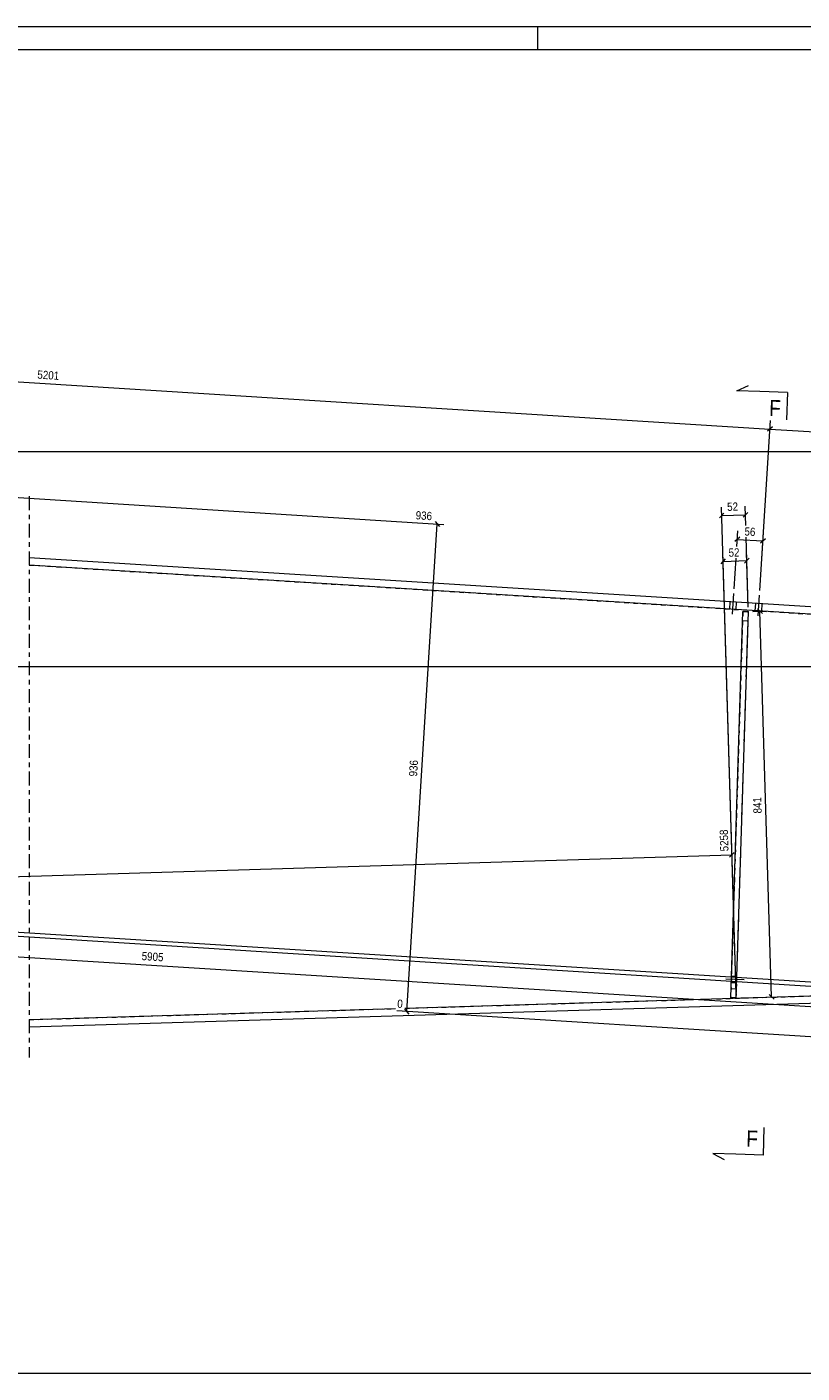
# Model space of a CAD drawing. Header units: millimetres. Extents: x 0 to 914, y 0 to 610.
# Tile 6 of 7: x 593 to 762, y 317 to 610. Entities that reach past the tile are written whole.
import ezdxf

# ---------------------------------------------------------------- set-up
doc = ezdxf.new("R2010")
doc.units = ezdxf.units.MM
for name, pattern in [('XKITLINE00', [0]), ('XKITLINE01', [4, 1, -1, 1, -1]), ('XKITLINE02', [4, 2, -2]), ('XKITLINE03', [6, 3, -1, 1, -1])]:
    doc.linetypes.add(name, pattern=pattern)
for name, color, linetype, lineweight in [('Arkusz rysunku', 3, 'Continuous', 0), ('Element', 2, 'Continuous', 0), ('Przekrój', 7, 'Continuous', 0), ('Wymiar', 4, 'Continuous', 0), ('Śruba', 3, 'Continuous', 0)]:
    doc.layers.add(name, color=color, linetype=linetype, lineweight=lineweight)
doc.styles.add('ARIAL', font='ARIAL.TTF')

msp = doc.modelspace()

# ---------------------------------------------------------------- linework, layer by layer
at = {"layer": 'Arkusz rysunku', "linetype": 'XKITLINE00', "lineweight": 0}
for p, q in [((914, 610), (0, 610)), ((704, 605), (704, 610)), ((909, 605), (5, 605))]:
    msp.add_line(p, q, dxfattribs=at)
at = {"layer": 'Element', "linetype": 'XKITLINE03', "lineweight": 0}
msp.add_line((593.09, 507.72), (593.09, 385.42), dxfattribs=at)
at = {"layer": 'Element', "linetype": 'XKITLINE00', "lineweight": 0}
for p, q in [((818.93, 480.16), (593.09, 494.35)), ((818.83, 478.56), (593.09, 492.75)), ((746.07, 398.44), (748.71, 482.64)), ((747.27, 398.41), (749.91, 482.6)), ((748.71, 482.64), (749.91, 482.6)), ((675, 396.16), (813.77, 400.37)), ((813.82, 398.77), (593.09, 392.08)), ((593.09, 393.68), (672.94, 396.1)), ((747.27, 398.41), (746.07, 398.44))]:
    msp.add_line(p, q, dxfattribs=at)
at = {"layer": 'Element', "linetype": 'XKITLINE01', "lineweight": 0}
for p, q in [((593.09, 492.75), (818.83, 478.56)), ((748.71, 482.64), (746.07, 398.44)), ((747.27, 398.41), (749.91, 482.6)), ((748.71, 482.64), (749.91, 482.6)), ((748.65, 480.64), (749.85, 480.6)), ((748.65, 480.64), (749.85, 480.6)), ((675, 396.16), (813.77, 400.37)), ((746.13, 400.44), (747.33, 400.4)), ((746.13, 400.44), (747.33, 400.4)), ((593.09, 393.68), (672.94, 396.1)), ((746.07, 398.44), (747.27, 398.41))]:
    msp.add_line(p, q, dxfattribs=at)
at = {"layer": 'Przekrój', "linetype": 'XKITLINE00', "lineweight": 0}
for p, q in [((747.42, 530.72), (749.96, 531.89)), ((752.42, 530.56), (747.42, 530.72)), ((758.42, 530.37), (752.42, 530.56)), ((758.42, 530.37), (758.23, 524.37)), ((753.2, 364.18), (753.39, 370.18)), ((742.2, 364.53), (744.66, 363.2)), ((747.2, 364.37), (742.2, 364.53)), ((753.2, 364.18), (747.2, 364.37))]:
    msp.add_line(p, q, dxfattribs=at)
at = {"layer": 'Wymiar', "linetype": 'XKITLINE00', "lineweight": 0}
for p, q in [((440.25, 542.11), (754.61, 522.38)), ((752.41, 487.19), (754.73, 524.24)), ((752.41, 487.19), (754.73, 524.24)), ((755.15, 522.86), (754.07, 521.91)), ((755.15, 522.86), (754.07, 521.91)), ((754.61, 522.38), (824.31, 518.01)), ((430.84, 517.47), (850.29, 517.47)), ((432.54, 517.36), (683.52, 501.61)), ((747.24, 399.41), (744.03, 505.39)), ((749.34, 501.35), (749.22, 505.55)), ((675.42, 395.43), (682.09, 501.7)), ((681.61, 502.24), (682.56, 501.16)), ((744.58, 504.06), (743.59, 503.01)), ((744.08, 503.53), (749.27, 503.69)), ((749.77, 504.22), (748.78, 503.17)), ((748.03, 498.81), (746.95, 497.86)), ((747.39, 496.75), (747.61, 500.19)), ((749.88, 483.6), (749.42, 498.82)), ((752.41, 487.19), (753.2, 499.84)), ((747.49, 498.34), (753.08, 497.99)), ((753.62, 498.46), (752.54, 497.51)), ((744.88, 494.06), (743.89, 493.01)), ((747.24, 399.41), (744.33, 495.4)), ((744.39, 493.54), (749.58, 493.7)), ((746.82, 487.54), (747.24, 494.23)), ((750.07, 494.22), (749.08, 493.17)), ((749.88, 483.6), (749.52, 495.55)), ((750.91, 482.63), (753.88, 482.72)), ((751.92, 483.17), (752.97, 482.18)), ((754.99, 398.64), (752.44, 482.68)), ((41.63, 470.67), (822.05, 470.67)), ((747.24, 399.41), (746.14, 435.74)), ((426.12, 419.88), (746.32, 429.58)), ((746.82, 430.11), (745.83, 429.06)), ((427.86, 417.63), (812.49, 393.46)), ((812.76, 397.83), (547.91, 414.48)), ((812.76, 397.83), (552.13, 414.21)), ((811.82, 398.8), (557.96, 414.75)), ((754.47, 399.13), (755.51, 398.15)), ((748.27, 398.44), (756.43, 398.68)), ((812.07, 386.86), (673.27, 395.57)), ((674.94, 395.97), (675.9, 394.89)), ((41.62, 316.67), (816.06, 316.67))]:
    msp.add_line(p, q, dxfattribs=at)
at = {"layer": 'Śruba', "linetype": 'XKITLINE00', "lineweight": 0}
for p, q in [((745.84, 483.15), (745.94, 484.74)), ((745.84, 483.15), (745.94, 484.74)), ((746.47, 482.06), (746.75, 486.55)), ((746.47, 482.06), (746.75, 486.55)), ((747.24, 483.06), (747.34, 484.66)), ((747.24, 483.06), (747.34, 484.66)), ((751.43, 482.8), (751.53, 484.39)), ((751.43, 482.8), (751.53, 484.39)), ((752.06, 481.7), (752.34, 486.2)), ((752.06, 481.7), (752.34, 486.2)), ((752.82, 482.71), (752.93, 484.3)), ((752.82, 482.71), (752.93, 484.3)), ((748.98, 402.35), (744.98, 402.48)), ((747.42, 403.1), (746.22, 403.14)), ((747.37, 401.7), (746.17, 401.74))]:
    msp.add_line(p, q, dxfattribs=at)
at = {"layer": 'Śruba', "linetype": 'XKITLINE02', "lineweight": 0}
for p, q in [((748.98, 402.35), (744.98, 402.48)), ((747.42, 403.1), (746.22, 403.14)), ((747.37, 401.7), (746.17, 401.74))]:
    msp.add_line(p, q, dxfattribs=at)

# ---------------------------------------------------------------- texts
at = {"layer": 'Przekrój', "style": 'ARIAL', "width": 0.85}
for p in [(754.4, 525.24), (749.4, 366.05)]:
    msp.add_text('F', height=3.5, rotation=-1.7991, dxfattribs=at).set_placement(p)
at = {"layer": 'Wymiar', "style": 'ARIAL', "width": 0.85}
for s, rotation, p in [('5201', -3.5924, (594.83, 533.37)), ('936', -3.5924, (677.32, 502.72)), ('52', 1.7361, (745.31, 504.53)), ('56', -3.5982, (749.02, 499.2)), ('52', 1.7361, (745.62, 494.54)), ('936', 86.4078, (677.67, 446.63)), ('841', 91.7363, (752.82, 438.63)), ('5258', 91.7363, (745.58, 430.38)), ('5905', -3.5982, (617.57, 406.67)), ('0', -3.5924, (673.31, 396.29))]:
    msp.add_text(s, height=1.8, rotation=rotation, dxfattribs=at).set_placement(p)

doc.saveas('drawing.dxf')
